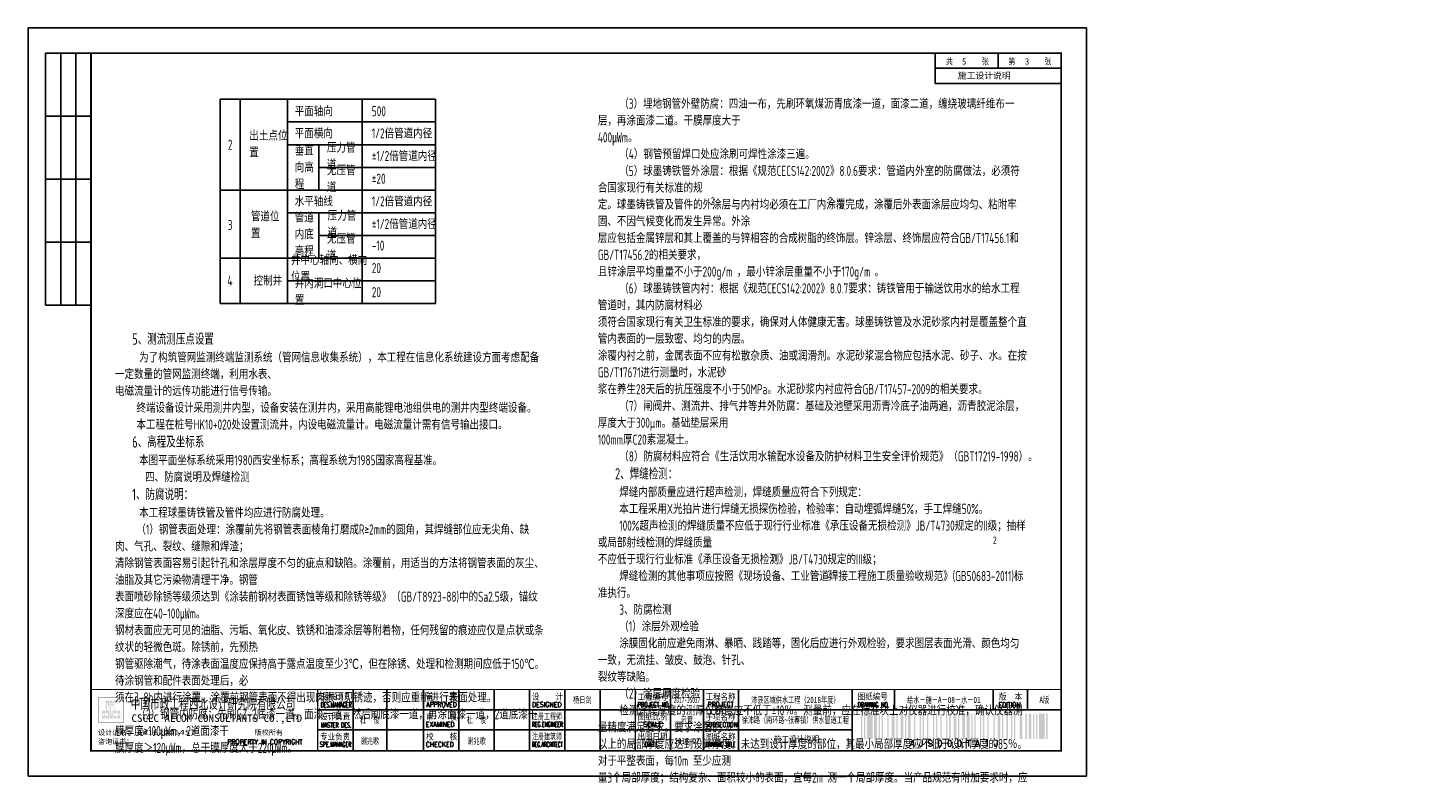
# Paper-space layout 'Layout1' of a CAD drawing. Extents: x 2184 to 6879, y -5477 to -3492.
# Tile 12 of 14: x 5226 to 5782, y -4938 to -4641. Entities that reach past the tile are written whole.
import ezdxf
from ezdxf.enums import TextEntityAlignment as Align

# ---------------------------------------------------------------- set-up
doc = ezdxf.new("R2010")
doc.units = 0
doc.layers.get('0').update_dxf_attribs({"linetype": 'CONTINUOUS'})
doc.layers.add('GPSCOMMON', color=7, linetype='CONTINUOUS')
doc.layers.add('标注', color=7, linetype='CONTINUOUS')
doc.styles.add('gpshz', font='tssdeng.shx', dxfattribs={"width": 0.7, "height": 2.5, "bigfont": 'hztxt.shx'})
doc.styles.get("Standard").update_dxf_attribs({"font": 'rs.shx', "bigfont": 'hztxt.shx'})
doc.styles.add('图签', font='txt', dxfattribs={"width": 0.66})
doc.styles.add('图签 1', font='romanc.shx', dxfattribs={"width": 0.8})
doc.styles.add('图签1', font='romanc.shx', dxfattribs={"width": 0.8})
doc.styles.add('宋体', font='txt')

# ---------------------------------------------------------------- blocks, each defined once
blk = doc.blocks.new('*U28')
at = {"linetype": 'Continuous'}
h = blk.add_hatch(color=0, dxfattribs=at)
h.paths.add_polyline_path([(30.15, 24.21), (30.15, 23.67), (29.79, 23.67), (29.79, 25.06), (30.15, 25.06), (30.15, 24.58), (30.49, 24.58), (30.49, 25.94), (29.45, 25.94), (29.45, 22.84), (30.49, 22.84), (30.49, 24.21)])
h.paths.add_polyline_path([(30.83, 24.21), (30.83, 22.84), (32.1, 22.84), (32.1, 25.94), (31.17, 25.94), (31.17, 29.16), (31.76, 29.16), (31.76, 27.64), (32.1, 27.64), (32.1, 29.98), (30.83, 29.98), (30.83, 25.06), (31.76, 25.06), (31.76, 23.67), (31.17, 23.67), (31.17, 24.21)])
h.paths.add_polyline_path([(33.25, 25.94), (33.25, 23.67), (32.78, 23.67), (32.78, 29.16), (33.25, 29.16), (33.25, 27.64), (33.59, 27.64), (33.59, 29.98), (32.44, 29.98), (32.44, 22.84), (33.59, 22.84), (33.59, 25.94)])
h.paths.add_polyline_path([(35.22, 29.98), (33.93, 29.98), (33.93, 22.84), (35.22, 22.84), (35.22, 23.67), (34.27, 23.67), (34.27, 25.06), (35.22, 25.06), (35.22, 25.94), (34.27, 25.94), (34.27, 29.16), (35.22, 29.16)])
h.paths.add_polyline_path([(36.25, 24.21), (36.25, 23.67), (35.9, 23.67), (35.9, 25.06), (36.25, 25.06), (36.25, 24.58), (36.59, 24.58), (36.59, 25.94), (35.56, 25.94), (35.56, 22.84), (36.59, 22.84), (36.59, 24.21)])
at = {"color": 0}
for p, q in [((7, 287), (7, 187)), ((25, 287), (7, 287)), ((13, 287), (13, 187)), ((19, 287), (19, 187)), ((360, 275), (360, 287)), ((385, 281), (385, 287)), ((410, 275), (410, 287)), ((360, 281), (410, 281)), ((360, 275), (410, 275)), ((25, 262), (7, 262)), ((25, 237), (7, 237)), ((25, 212), (7, 212)), ((25, 187), (7, 187)), ((129, 10.34), (129, 34.34)), ((142.36, 10.34), (142.36, 34.34)), ((157, 10.34), (157, 34.34)), ((171, 10.34), (171, 34.34)), ((185, 10.34), (185, 34.34)), ((199, 10.34), (199, 34.34)), ((213, 10.34), (213, 34.34)), ((227, 10.34), (227, 34.34)), ((255, 10.34), (255, 34.34)), ((268, 10.34), (268, 34.34)), ((282, 10.34), (282, 34.34)), ((327, 34.34), (327, 26.34)), ((343.88, 34.34), (343.88, 26.34)), ((383.01, 26.34), (383.01, 34.34)), ((396.62, 26.34), (396.62, 34.34)), ((115, 26.34), (330, 26.34)), ((327, 26.34), (410, 26.34)), ((327, 10.34), (327, 26.34)), ((115, 18.34), (327, 18.34))]:
    blk.add_line(p, q, dxfattribs=at)
blk.add_lwpolyline([(0, 0), (420, 0), (420, 297), (0, 297)], close=True, dxfattribs=at)
for points, const_width in [([(410, 10), (410, 287), (25, 287), (25, 10), (410, 10)], 0.75), ([(25, 34.34), (410, 34.34)], 0.5), ([(115, 10.34), (115, 34.34)], 0.5), ([(241, 10.34), (241, 34.34)], 0.5), ([(327, 10.34), (327, 26.34)], 0.35), ([(327, 26.34), (410, 26.34)], 0.35)]:
    blk.add_lwpolyline(points, dxfattribs=dict(at, const_width=const_width))
at = {"color": 0, "linetype": 'Continuous', "const_width": 0.107}
blk.add_lwpolyline([(28, 21.34), (38, 21.34), (38, 31.34), (28, 31.34)], close=True, dxfattribs=at)
at = {"color": 0}
for points in [[(330.54, 14.73), (330.54, 24.73), (331.09, 14.73), (331.09, 24.73)], [(331.74, 14.73), (331.74, 24.73), (332.29, 14.73), (332.29, 24.73)], [(332.94, 14.73), (332.94, 24.73), (335.14, 14.73), (335.14, 24.73)], [(335.79, 14.73), (335.79, 24.73), (336.89, 14.73), (336.89, 24.73)], [(337.54, 14.73), (337.54, 24.73), (338.09, 14.73), (338.09, 24.73)], [(338.74, 14.73), (338.74, 24.73), (339.29, 14.73), (339.29, 24.73)], [(341.04, 14.73), (341.04, 24.73), (341.59, 14.73), (341.59, 24.73)], [(342.79, 14.73), (342.79, 24.73), (343.89, 14.73), (343.89, 24.73)], [(344.54, 14.73), (344.54, 24.73), (345.09, 14.73), (345.09, 24.73)], [(346.29, 14.73), (346.29, 24.73), (347.39, 14.73), (347.39, 24.73)], [(348.04, 14.73), (348.04, 24.73), (348.59, 14.73), (348.59, 24.73)], [(349.24, 14.73), (349.24, 24.73), (350.34, 14.73), (350.34, 24.73)], [(351.54, 14.73), (351.54, 24.73), (352.09, 14.73), (352.09, 24.73)], [(353.84, 14.73), (353.84, 24.73), (354.39, 14.73), (354.39, 24.73)], [(355.04, 14.73), (355.04, 24.73), (355.59, 14.73), (355.59, 24.73)], [(356.79, 14.73), (356.79, 24.73), (357.34, 14.73), (357.34, 24.73)], [(359.09, 14.73), (359.09, 24.73), (359.64, 14.73), (359.64, 24.73)], [(360.29, 14.73), (360.29, 24.73), (360.84, 14.73), (360.84, 24.73)], [(362.04, 14.73), (362.04, 24.73), (362.59, 14.73), (362.59, 24.73)], [(364.34, 14.73), (364.34, 24.73), (364.89, 14.73), (364.89, 24.73)], [(365.54, 14.73), (365.54, 24.73), (366.09, 14.73), (366.09, 24.73)], [(367.29, 14.73), (367.29, 24.73), (368.39, 14.73), (368.39, 24.73)], [(369.04, 14.73), (369.04, 24.73), (369.59, 14.73), (369.59, 24.73)], [(370.79, 14.73), (370.79, 24.73), (371.89, 14.73), (371.89, 24.73)], [(372.54, 14.73), (372.54, 24.73), (373.64, 14.73), (373.64, 24.73)], [(374.29, 14.73), (374.29, 24.73), (374.84, 14.73), (374.84, 24.73)], [(375.49, 14.73), (375.49, 24.73), (376.04, 14.73), (376.04, 24.73)], [(377.79, 14.73), (377.79, 24.73), (378.34, 14.73), (378.34, 24.73)], [(378.99, 14.73), (378.99, 24.73), (379.54, 14.73), (379.54, 24.73)], [(380.74, 14.73), (380.74, 24.73), (381.29, 14.73), (381.29, 24.73)], [(383.04, 14.73), (383.04, 24.73), (383.59, 14.73), (383.59, 24.73)], [(384.79, 14.73), (384.79, 24.73), (385.89, 14.73), (385.89, 24.73)], [(386.54, 14.73), (386.54, 24.73), (387.09, 14.73), (387.09, 24.73)], [(388.29, 14.73), (388.29, 24.73), (388.84, 14.73), (388.84, 24.73)], [(390.04, 14.73), (390.04, 24.73), (390.59, 14.73), (390.59, 24.73)], [(391.24, 14.73), (391.24, 24.73), (391.79, 14.73), (391.79, 24.73)], [(393.54, 14.73), (393.54, 24.73), (394.64, 14.73), (394.64, 24.73)], [(395.84, 14.73), (395.84, 24.73), (396.39, 14.73), (396.39, 24.73)], [(397.04, 14.73), (397.04, 24.73), (398.14, 14.73), (398.14, 24.73)], [(398.79, 14.73), (398.79, 24.73), (399.34, 14.73), (399.34, 24.73)], [(399.99, 14.73), (399.99, 24.73), (400.54, 14.73), (400.54, 24.73)], [(401.19, 14.73), (401.19, 24.73), (403.39, 14.73), (403.39, 24.73)], [(404.04, 14.73), (404.04, 24.73), (404.59, 14.73), (404.59, 24.73)], [(404.59, 14.73), (404.59, 24.73), (404.59, 14.73), (404.59, 24.73)], [(404.59, 14.73), (404.59, 24.73), (404.59, 14.73), (404.59, 24.73)], [(404.59, 14.73), (404.59, 24.73), (404.59, 14.73), (404.59, 24.73)], [(404.59, 14.73), (404.59, 24.73), (404.59, 14.73), (404.59, 24.73)], [(404.59, 14.73), (404.59, 24.73), (404.59, 14.73), (404.59, 24.73)], [(404.59, 14.73), (404.59, 24.73), (404.59, 14.73), (404.59, 24.73)], [(404.59, 14.73), (404.59, 24.73), (404.59, 14.73), (404.59, 24.73)], [(404.59, 14.73), (404.59, 24.73), (404.59, 14.73), (404.59, 24.73)], [(404.59, 14.73), (404.59, 24.73), (404.59, 14.73), (404.59, 24.73)], [(404.59, 14.73), (404.59, 24.73), (404.59, 14.73), (404.59, 24.73)], [(404.59, 14.73), (404.59, 24.73), (404.59, 14.73), (404.59, 24.73)], [(404.59, 14.73), (404.59, 24.73), (404.59, 14.73), (404.59, 24.73)], [(404.59, 14.73), (404.59, 24.73), (404.59, 14.73), (404.59, 24.73)], [(404.59, 14.73), (404.59, 24.73), (404.59, 14.73), (404.59, 24.73)], [(404.59, 14.73), (404.59, 24.73), (404.59, 14.73), (404.59, 24.73)], [(404.59, 14.73), (404.59, 24.73), (404.59, 14.73), (404.59, 24.73)], [(404.59, 14.73), (404.59, 24.73), (404.59, 14.73), (404.59, 24.73)]]:
    blk.add_solid(points, dxfattribs=at)
at = {"color": 0, "linetype": 'Continuous'}
for s, height, style, width, p in [('共       张', 2.5, '图签', 0.8, (364.26, 282.49)), ('第       张', 2.5, '图签', 0.8, (389.04, 282.49)), ('中国市政工程西北设计研究院有限公司', 4, '图签', 0.74, (40.74, 26.71)), ('设计总负责', 2.5, '图签', 0.67, (115.98, 30.39)), ('DES.MANAGER', 2, '图签1', 0.55, (116.1, 27.26)), ('APPROVED', 2, '图签 1', 0.75, (158.02, 27.38)), ('审    定', 2.5, '图签', 0.85, (157.92, 30.22)), ('设    计', 2.5, '图签', 0.85, (199.94, 30.25)), ('DESIGNED', 2, '图签 1', 0.78, (199.99, 27.38)), ('PROJECT NO.', 2, '图签 1', 0.6, (241.93, 27.38)), ('工程编号', 2.5, '图签', 0.85, (241.94, 30.2)), ('工程名称', 2.5, '图签', 0.85, (268.91, 30.22)), ('PROJECT', 2, '图签 1', 0.8, (269.68, 27.39)), ('DRAWING NO.', 2, '图签 1', 0.59, (329.18, 27.29)), ('图纸编号', 2.5, '图签', 0.85, (329.28, 30.36)), ('EDITION', 2, '图签 1', 0.75, (385.15, 27.26)), ('版  本', 2.5, '图签', 0.85, (385.33, 30.27)), ('CSCEC AECOM CONSULTANTS CO.,LTD', 3, '图签', 1.07, (41.06, 21.47)), ('设计负责', 2.5, '图签', 0.85, (115.98, 22.4)), ('审    核', 2.5, '图签', 0.85, (157.92, 22.21)), ('注册工程师', 2.5, '图签', 0.68, (200, 22.38)), ('图纸比例', 2.5, '图签', 0.85, (241.94, 22.31)), ('子项名称', 2.5, '图签', 0.85, (268.88, 22.24)), ('专业负责', 2.5, '图签', 0.85, (115.95, 14.38)), ('MASTER DES.', 2, '图签1', 0.57, (116.21, 19.2)), ('校    核', 2.5, '图签', 0.85, (158, 14.42)), ('EXAMINED', 2, '图签 1', 0.79, (157.88, 19.46)), ('注册建筑师', 2.5, '图签', 0.68, (200.02, 14.45)), ('REG.ENGINEER', 2, '图签 1', 0.53, (199.98, 19.5)), ('出图日期', 2.5, '图签', 0.85, (241.87, 14.4)), ('SCALE', 2, '图签 1', 0.8, (244.22, 19.48)), ('SUBSECTION', 2, '图签 1', 0.64, (268.76, 19.39)), ('图纸名称', 2.5, '图签', 0.85, (268.91, 14.33)), ('PROPERTY IN COPYRIGHT', 2, '图签 1', 0.8, (79.11, 12.55)), ('SPE.MANAGER', 2, '图签 1', 0.56, (115.81, 11.53)), ('CHECKED', 2, '图签 1', 0.85, (157.85, 11.55)), ('REG.ARCHITECT', 2, '图签 1', 0.5, (199.98, 11.52)), ('DATE', 2, '图签 1', 0.8, (244.61, 11.52)), ('DRAWING TITLE', 2, '图签 1', 0.5, (268.86, 11.53))]:
    blk.add_text(s, height=height, dxfattribs=dict(at, style=style, width=width)).set_placement(p)
at = {"color": 0, "linetype": 'Continuous', "style": '图签'}
for s, p in [('设计证书：', (27.85, 16.24)), ('版权所有', (89.96, 16.29)), ('咨询证书：', (27.76, 12.7))]:
    blk.add_text(s, height=2, dxfattribs=at).set_placement(p)
at = {"color": 0}
blk.add_text('A J S 0 0 0 T A 1 J ', height=2.5, dxfattribs=at).set_placement((368.31, 14.23), align=Align.TOP_CENTER)
at = {"color": 0, "linetype": 'Continuous', "style": '图签', "flags": 8}
for tag, width, p, p2 in [('设计总负责', 0.611046, (130.25, 28.99), (141.11, 28.99)), ('工程名称', 2.988281, (283.25, 28.99), (325.75, 28.99)), ('图纸编号', 2.575163, (345.13, 28.99), (381.76, 28.99)), ('子项名称', 2.988281, (283.25, 20.99), (325.75, 20.99))]:
    blk.add_attdef(tag, text='', height=2.5, dxfattribs=dict(at, width=width)).set_placement(p, p2, align=Align.FIT)
at = {"color": 0, "linetype": 'Continuous', "ltscale": 0.055, "style": '图签', "flags": 8}
for tag, width, p, p2 in [('审定', 1.617188, (172.25, 28.99), (183.75, 28.99)), ('设计', 1.617188, (214.25, 28.99), (225.75, 28.99)), ('工程编号', 0.738284, (256.25, 28.99), (266.75, 28.99)), ('版本', 1.530605, (397.87, 28.99), (408.75, 28.99)), ('设计负责', 0.763807, (130.25, 20.99), (141.11, 20.99)), ('审核', 1.617188, (172.25, 20.99), (183.75, 20.99)), ('注册工程师', 0.646875, (214.25, 20.99), (225.75, 20.99)), ('图纸比例', 0.738284, (256.25, 20.99), (266.75, 20.99)), ('专业负责', 0.763807, (130.25, 12.65), (141.11, 12.65)), ('校核', 1.617188, (172.25, 12.65), (183.75, 12.65)), ('注册建筑师', 0.646875, (214.25, 12.65), (225.75, 12.65)), ('出图日期', 0.738284, (256.25, 12.65), (266.75, 12.65))]:
    blk.add_attdef(tag, text='', height=2.5, dxfattribs=dict(at, width=width)).set_placement(p, p2, align=Align.FIT)
at = {"color": 0, "linetype": 'Continuous', "style": '图签'}
for tag, p, width in [('设计证书', (43.26, 16.37), 1.55), ('咨询证书', (43.26, 12.88), 0.9)]:
    blk.add_attdef(tag, p, '', height=2, dxfattribs=dict(at, width=width))
at = {"color": 0, "linetype": 'Continuous', "style": '图签', "width": 0.85}
for tag, height, p in [('图纸名称_2_1', 2.2, (305.02, 15.12)), ('图纸名称_1_1', 2.5, (305.02, 13.35)), ('图纸名称_2_2', 2.2, (305.02, 11.51))]:
    blk.add_attdef(tag, text='', height=height, dxfattribs=at).set_placement(p, align=Align.CENTER)
blk = doc.blocks.new('20180504.1559522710')
at = {"color": 0}
blk.add_line((5611.19, -4656.85), (5611.19, -4650.85), dxfattribs=at)
at = {"layer": 'GPSCOMMON'}
for p, q in [((5302.48, -4669.18), (5314.33, -4669.18)), ((5302.48, -4669.18), (5302.48, -4689.53)), ((5310.38, -4669.18), (5310.38, -4750.18)), ((5314.33, -4669.18), (5329.17, -4669.18)), ((5329.17, -4669.18), (5358.81, -4669.18)), ((5329.17, -4669.18), (5329.17, -4689.53)), ((5358.81, -4669.18), (5387.93, -4669.18)), ((5358.81, -4669.18), (5358.81, -4689.53)), ((5387.93, -4669.18), (5387.93, -4750.18)), ((5302.48, -4678.18), (5302.48, -4687.18)), ((5329.17, -4678.18), (5336.13, -4678.18)), ((5329.17, -4678.18), (5329.17, -4687.18)), ((5336.13, -4678.18), (5358.81, -4678.18)), ((5358.81, -4678.18), (5387.93, -4678.18)), ((5358.81, -4678.18), (5358.81, -4687.18)), ((5302.48, -4687.18), (5302.48, -4696.18)), ((5329.17, -4687.18), (5336.13, -4687.18)), ((5329.17, -4687.18), (5329.17, -4696.18)), ((5336.13, -4687.18), (5358.81, -4687.18)), ((5341.54, -4687.18), (5341.54, -4696.18)), ((5358.81, -4687.18), (5387.93, -4687.18)), ((5358.81, -4687.18), (5358.81, -4696.18)), ((5302.48, -4696.18), (5302.48, -4705.18)), ((5329.17, -4696.18), (5329.17, -4705.18)), ((5341.54, -4696.18), (5358.81, -4696.18)), ((5341.54, -4696.18), (5341.54, -4705.18)), ((5358.81, -4696.18), (5387.93, -4696.18)), ((5358.81, -4696.18), (5358.81, -4705.18)), ((5302.48, -4705.18), (5314.33, -4705.18)), ((5302.48, -4705.18), (5302.48, -4714.18)), ((5314.33, -4705.18), (5329.17, -4705.18)), ((5329.17, -4705.18), (5336.13, -4705.18)), ((5329.17, -4705.18), (5329.17, -4714.18)), ((5336.13, -4705.18), (5358.81, -4705.18)), ((5358.81, -4705.18), (5387.93, -4705.18)), ((5358.81, -4705.18), (5358.81, -4714.18)), ((5302.48, -4714.18), (5302.48, -4723.18)), ((5329.17, -4714.18), (5336.13, -4714.18)), ((5329.17, -4714.18), (5329.17, -4723.18)), ((5336.13, -4714.18), (5358.81, -4714.18)), ((5341.54, -4714.18), (5341.54, -4723.18)), ((5358.81, -4714.18), (5387.93, -4714.18)), ((5358.81, -4714.18), (5358.81, -4723.18)), ((5302.48, -4723.18), (5302.48, -4732.18)), ((5329.17, -4723.18), (5329.17, -4732.18)), ((5341.54, -4723.18), (5358.81, -4723.18)), ((5341.54, -4723.18), (5341.54, -4732.18)), ((5358.81, -4723.18), (5387.93, -4723.18)), ((5358.81, -4723.18), (5358.81, -4732.18)), ((5302.48, -4732.18), (5314.33, -4732.18)), ((5302.48, -4732.18), (5302.48, -4741.18)), ((5314.33, -4732.18), (5329.17, -4732.18)), ((5329.17, -4732.18), (5336.13, -4732.18)), ((5329.17, -4732.18), (5329.17, -4741.18)), ((5336.13, -4732.18), (5358.81, -4732.18)), ((5358.81, -4732.18), (5377.06, -4732.18)), ((5358.81, -4732.18), (5358.81, -4741.18)), ((5358.81, -4732.18), (5387.93, -4732.18)), ((5302.48, -4741.18), (5302.48, -4750.18)), ((5329.17, -4741.18), (5336.13, -4741.18)), ((5329.17, -4741.18), (5329.17, -4750.18)), ((5336.13, -4741.18), (5358.81, -4741.18)), ((5358.81, -4741.18), (5387.93, -4741.18)), ((5358.81, -4741.18), (5358.81, -4750.18)), ((5358.81, -4741.18), (5387.93, -4741.18)), ((5302.48, -4750.18), (5387.93, -4750.18))]:
    blk.add_line(p, q, dxfattribs=at)
ref = blk.add_blockref('*U28', (5226.19, -4937.85))
ref.add_attrib('版本', 'A版', dxfattribs={"color": 0, "height": 2.5, "style": '图签', "width": 0.7, "flags": 8}).set_placement((5629.49, -4908.86), align=Align.CENTER)
ref.add_attrib('图纸编号', '给水－施－A－08－水－01', dxfattribs={"color": 0, "height": 2.5, "style": '图签', "width": 0.7, "flags": 8}).set_placement((5589.63, -4908.86), align=Align.CENTER)
ref.add_attrib('子项名称', '徐沛路（南环路~张寨镇）供水管道工程', dxfattribs={"color": 0, "height": 2.5, "style": '图签', "width": 0.679241, "flags": 8}).set_placement((5509.44, -4916.86), (5551.94, -4916.86), align=Align.FIT)
ref.add_attrib('工程名称', '沛县区域供水工程（2018年度）', dxfattribs={"color": 0, "height": 2.5, "style": '图签', "width": 0.7, "flags": 8}).set_placement((5530.69, -4908.86), align=Align.CENTER)
ref.add_attrib('出图日期', '2018-02', dxfattribs={"color": 0, "height": 2.5, "style": '图签', "width": 0.7, "flags": 8}).set_placement((5487.69, -4925.2), align=Align.CENTER)
ref.add_attrib('图纸比例', '示意', dxfattribs={"color": 0, "height": 2.5, "style": '图签', "width": 0.7, "flags": 8}).set_placement((5487.69, -4916.86), align=Align.CENTER)
ref.add_attrib('工程编号', '2017-JS037', dxfattribs={"color": 0, "height": 2.5, "style": '图签', "width": 0.587346, "flags": 8}).set_placement((5482.44, -4908.86), (5492.94, -4908.86), align=Align.FIT)
ref.add_attrib('设计', '杨日剑', dxfattribs={"color": 0, "height": 2.5, "style": '图签', "width": 0.7, "flags": 8}).set_placement((5446.19, -4908.86), align=Align.CENTER)
ref.add_attrib('校核', '谢兆歌', dxfattribs={"color": 0, "height": 2.5, "style": '图签', "width": 0.7, "flags": 8}).set_placement((5404.19, -4925.2), align=Align.CENTER)
ref.add_attrib('审核', '杜  俊', dxfattribs={"color": 0, "height": 2.5, "style": '图签', "width": 0.7, "flags": 8}).set_placement((5404.19, -4916.86), align=Align.CENTER)
ref.add_attrib('专业负责', '谢兆歌', dxfattribs={"color": 0, "height": 2.5, "style": '图签', "width": 0.7, "flags": 8}).set_placement((5361.87, -4925.2), align=Align.CENTER)
ref.add_attrib('设计负责', '杜  俊', dxfattribs={"color": 0, "height": 2.5, "style": '图签', "width": 0.7, "flags": 8}).set_placement((5361.87, -4916.86), align=Align.CENTER)
ref.add_attrib('设计证书', 'AW162001457', (5269.44, -4921.48), dxfattribs={"color": 0, "height": 2, "style": '图签', "width": 1.55})
ref.add_attrib('图纸名称_1_1', '施工设计说明', dxfattribs={"color": 0, "height": 2.5, "style": '图签', "width": 0.85}).set_placement((5531.21, -4924.5), align=Align.CENTER)
at = {"style": '宋体'}
for s, p in [('5', (5596.83, -4655.38)), ('3', (5621.83, -4655.38))]:
    blk.add_text(s, height=2.5, dxfattribs=at).set_placement(p)
at = {"color": 7, "char_height": 4, "width": 170, "attachment_point": 1, "style": 'gpshz'}
for s, insert in [('     {\\H0.9996x;\\C256;（\\Ftssdeng|c0;3\\Ftssdeng,hztxt|c134;）埋地钢管外壁防腐：四油一布，先刷环氧煤沥青底漆一道，面漆二道，缠绕玻璃纤维布一层，再涂面漆二道。干膜厚度大于\\P\\Ftssdeng|c0;400\\Ftssdeng|c161;㎼m\\Ftssdeng,hztxt|c134;\\H0.9999x;。\\Ftssdeng|c134;\\P     \\Ftssdeng,hztxt|c134;（\\Ftssdeng|c0;4\\Ftssdeng,hztxt|c134;）钢管预留焊口处应涂刷可焊性涂漆三遍。\\Ftssdeng|c134;\\P     \\Ftssdeng,hztxt|c134;（\\Ftssdeng|c0;5\\Ftssdeng,hztxt|c134;）球墨铸铁管外涂层：根据《规范\\Ftssdeng|c0;CECS142:2002\\Ftssdeng,hztxt|c134;》\\Ftssdeng|c0;8.0.6\\Ftssdeng,hztxt|c134;要求：管道内外室的防腐做法，必须符合国家现行有关标准的规\\P定。球墨铸铁管及管件的外涂层与内衬均必须在工厂内涂覆完成，涂覆后外表面涂层应均匀、粘附牢固、不因气候变化而发生异常。外涂\\P层应包括金属锌层和其上覆盖的与锌相容的合成树脂的终饰层。锌涂层、终饰层应符合\\Ftssdeng|c0;GB/T17456.1\\Ftssdeng,hztxt|c134;和\\Ftssdeng|c0;GB/T17456.2\\Ftssdeng,hztxt|c134;的相关要求，\\P且锌涂层平均重量不小于\\Ftssdeng|c0;200g/m\\Ftssdeng|c134; \\Ftssdeng,hztxt|c134;，最小锌涂层重量不小于\\Ftssdeng|c0;170g/m\\Ftssdeng|c134; \\Ftssdeng,hztxt|c134;。\\Ftssdeng|c134;\\P     \\Ftssdeng,hztxt|c134;（\\Ftssdeng|c0;6\\Ftssdeng,hztxt|c134;）球墨铸铁管内衬：根据《规范\\Ftssdeng|c0;CECS142:2002\\Ftssdeng,hztxt|c134;》\\Ftssdeng|c0;8.0.7\\Ftssdeng,hztxt|c134;要求：铸铁管用于输送饮用水的给水工程管道时，其内防腐材料必\\P须符合国家现行有\\H1.001x;关卫生标准的要求，确保对人体健康无害。球墨铸铁管及水泥砂浆内衬是覆盖整个直管内表面的一层致密、均匀的内层。\\P涂覆内衬之前，金属表面不应有松散杂质、油或润滑剂。水泥砂浆混合物应包括水泥、砂子、水。在按\\Ftssdeng|c0;GB/T17671\\Ftssdeng,hztxt|c134;进行测量时，水泥砂\\P浆在养生\\Ftssdeng|c0;28\\Ftssdeng,hztxt|c134;天后的抗压强度不小于\\Ftssdeng|c0;50MPa\\Ftssdeng,hztxt|c134;。水泥砂浆内衬应符合\\Ftssdeng|c0;GB/T17457-2009\\Ftssdeng,hztxt|c134;的相关要求。\\Ftssdeng|c134;\\P     \\Ftssdeng,hztxt|c134;\\C1;（7）闸阀井、测流井、排气井等井外防腐：基础及池壁采用沥青冷底子油两遍，沥青胶泥涂层，厚度大于300μm。基础垫层采用\\P100mm厚C20素混凝土。\\P     \\C256;（\\Ftssdeng|c0;8\\Ftssdeng,hztxt|c134;）防腐材料应符合《生活饮用水输配水设备及防护材料卫生安全评价规范》（\\Ftssdeng|c0;GBT17219-1998\\Ftssdeng,hztxt|c134;）。\\P    \\Ftssdeng|c134;\\H1.124x;2\\Ftssdeng,hztxt|c134;、焊缝检测：\\Ftssdeng|c134;\\H0.8893x;\\P     \\Ftssdeng,hztxt|c134;焊缝内部质量应进行超声检测，焊缝质量应符合下列规定：\\Ftssdeng|c134;\\P     \\Ftssdeng,hztxt|c134;本工程采用\\Ftssdeng|c0;X\\Ftssdeng,hztxt|c134;光拍片进行焊缝无损探伤检验，检验率：自动埋弧焊缝\\Ftssdeng|c0;5%\\Ftssdeng,hztxt|c134;，手工焊缝\\Ftssdeng|c0;50%\\Ftssdeng,hztxt|c134;。\\Ftssdeng|c134;\\P     \\Ftssdeng|c0;100%\\Ftssdeng,hztxt|c134;超声检测的焊缝质量不应低于现行行业标准《承压设备无损检测》\\Ftssdeng|c0;JB/T4730\\Ftssdeng,hztxt|c134;规定的\\Ftssdeng|c0;II\\Ftssdeng,hztxt|c134;级；抽样或局部射线检测的焊缝质量\\P不应低于现行行业标准《承压设备无损检测》\\Ftssdeng|c0;JB/T4730\\Ftssdeng,hztxt|c134;规定的\\Ftssdeng|c0;III\\Ftssdeng,hztxt|c134;级；\\Ftssdeng|c134;\\P     \\Ftssdeng,hztxt|c134;焊缝检测的其他事项应按照《现场设备、工业管道焊接工程施工质量验收规范》\\Ftssdeng|c0;(GB50683-2011)\\Ftssdeng,hztxt|c134;标准执行。\\Ftssdeng|c134;\\P     3\\Ftssdeng,hztxt|c134;、防腐检测\\Ftssdeng|c134;\\P     \\Ftssdeng,hztxt|c134;（\\Ftssdeng|c0;1\\Ftssdeng,hztxt|c134;）涂层外观检验\\Ftssdeng|c134;\\P     \\Ftssdeng,hztxt|c134;涂膜固化前应避免雨淋、暴晒、践踏等，固化后应进行外观检验，要求图层表面光滑、颜色均匀一致，无流挂、皱皮、鼓泡、针孔、\\P裂纹等缺陷。\\Ftssdeng|c134;\\P     \\Ftssdeng,hztxt|c134;（\\Ftssdeng|c0;2\\Ftssdeng,hztxt|c134;）涂层厚度检验\\Ftssdeng|c134;\\P     \\Ftssdeng,hztxt|c134;检测涂膜厚度的测厚仪精度应不低于\\Ftssdeng|c134;±\\Ftssdeng|c0;10\\Ftssdeng,hztxt|c134;％。测量前，应在标准块上对仪器进行校准，确认仪器测量精度满足要求。要求涂层\\Ftssdeng|c0;85\\Ftssdeng,hztxt|c134;％\\P以上的局部厚度应达到设计厚度，未达到设计厚度的部位，其最小局部厚度应不低于设计厚度的\\Ftssdeng|c0;85\\Ftssdeng,hztxt|c134;％。对于平整表面，每\\Ftssdeng|c0;10m\\fISOCPEUR|b0|i0|c0|p34; \\Ftssdeng,hztxt|c134;至少应测\\P量\\Ftssdeng|c0;3\\Ftssdeng,hztxt|c134;个局部厚度；结构复杂、面积较小的表面，宜每\\Ftssdeng|c0;2m\\Ftssdeng|c134; \\Ftssdeng,hztxt|c134;测一个局部厚度。当产品规范有附加要求时，应按产品规范执行。测量局部厚度\\P时应注意基准面检测分布的均匀性和代表性。用测厚仪测量时，应在\\Ftssdeng|c0;1dm\\Ftssdeng|c134; \\Ftssdeng,hztxt|c134;的基准面上作\\Ftssdeng|c0;3\\Ftssdeng,hztxt|c134;次测量，每次测量的位置应相距\\Ftssdeng|c0;25\\Ftssdeng,hztxt|c134;～\\Ftssdeng|c0;75mm\\Ftssdeng,hztxt|c134;，\\P取\\Ftssdeng|c0;3\\Ftssdeng,hztxt|c134;次测量值的算术平均值为该基准面的局部厚度。对于涂装前表面粗糙度大于\\Ftssdeng|c0;100m\\Ftssdeng,hztxt|c134;的涂膜进行测量时，其局部厚度应为\\Ftssdeng|c0;5\\Ftssdeng,hztxt|c134;次测量值的算\\P术平均值。\\Ftssdeng|c134;\\P     \\Ftssdeng,hztxt|c134;（\\Ftssdeng|c0;3\\Ftssdeng,hztxt|c134;）涂层附着力检验\\Ftssdeng|c134;\\P     \\Ftssdeng,hztxt|c134;当涂膜厚度大于\\Ftssdeng|c0;120\\Ftssdeng|c134;μm\\Ftssdeng,hztxt|c134;时，采用划叉法检验，具体方法是：用硬质刀具在涂膜上划两条夹角为\\Ftssdeng|c0;60°\\Ftssdeng,hztxt|c134;的切割线，切割线划透涂层至基\\P材（金属表面），用透明胶带粘牢划口部分，然后沿垂直方向快速撕起胶带，涂层应无剥落。}', (5452.33, -4668.93)), ('    {\\Ftssdeng|c134;\\H1.125x;\\C256;5\\Ftssdeng,hztxt|c134;、测流测压点设置\\Ftssdeng|c134;\\P     \\Ftssdeng,hztxt|c134;\\H0.8889x;为了构筑管网监测终端监测系统（管网信息收集系统），本工程在信息化系统建设方面考虑配备一定数量的管网监测终端，利用水表、\\P电磁流量计的远传功能进行信号传输。\\Ftssdeng|c134;\\P     \\Ftssdeng,hztxt|c134;终端设备设计采用测井内型，设备安装在测井内，采用高能锂电池组供电的测井内型终端设备。\\Ftssdeng|c134;\\P     \\Ftssdeng,hztxt|c134;\\C1;本工程在桩号\\Ftssdeng|c134;H\\Ftssdeng|c0;K\\Ftssdeng|c134;10\\Ftssdeng|c0;+0\\Ftssdeng|c134;20\\Ftssdeng,hztxt|c134;处设置测流井，内设电磁流量计。电磁流量计需有信号输出接口。\\Ftssdeng|c134;\\P    \\H1.125x;\\C256;6\\Ftssdeng,hztxt|c134;、高程及坐标系\\Ftssdeng|c134;\\P     \\Ftssdeng,hztxt|c134;\\H0.8889x;本图平面坐标系统采用\\Ftssdeng|c0;1980\\Ftssdeng,hztxt|c134;西安坐标系；高程系统为\\Ftssdeng|c0;1985\\Ftssdeng,hztxt|c134;国家高程基准。\\Ftssdeng|c134;\\P       \\Ftssdeng,hztxt|c134;四、防腐说明及焊缝检测\\Ftssdeng|c134;\\P    \\H1.125x;1\\Ftssdeng,hztxt|c134;、防腐说明：\\Ftssdeng|c134;\\P     \\Ftssdeng,hztxt|c134;\\H0.889x;本工程球墨铸铁管及管件均应进行防腐处理。\\Ftssdeng|c134;\\P     \\Ftssdeng,hztxt|c134;（\\Ftssdeng|c0;1\\Ftssdeng,hztxt|c134;）钢管表面处理：涂覆前先将钢管表面棱角打磨成\\Ftssdeng|c0;R\\Ftssdeng,hztxt|c134;≥\\Ftssdeng|c0;2mm\\Ftssdeng,hztxt|c134;的圆角，其焊缝部位应无尖角、缺肉、气孔、裂纹、缝隙和焊渣；\\P清除钢管表面容易引起针孔和涂层厚度不匀的疵点和缺陷。涂覆前，用适当的方法将钢管表面的灰尘、油脂及其它污染物清理干净。钢管\\P表面喷砂除锈等级须达到《涂装前钢材表面锈蚀等级和除锈等级》（\\Ftssdeng|c0;GB/T8923-88)\\Ftssdeng,hztxt|c134;中的\\Ftssdeng|c0;Sa2.5\\Ftssdeng,hztxt|c134;级，锚纹深度应在\\Ftssdeng|c161;40-100㎼m\\Ftssdeng,hztxt|c134;。\\P钢材表面应无可见的油脂、污垢、氧化皮、铁锈和油漆涂层等附着物，任何残留的痕迹应仅是点状或条纹状的轻微色斑。除锈前，先预热\\P钢管驱除潮气，待涂表面温度应保持高于露点温度至少\\Ftssdeng|c0;3\\Ftssdeng,hztxt|c134;\\H0.9999x;℃，但在除锈、处理和检测期间应低于\\Ftssdeng|c0;150\\Ftssdeng,hztxt|c134;℃。待涂钢管和配件表面处理后，必\\P须在\\Ftssdeng|c0;3-8h\\Ftssdeng,hztxt|c134;内进行涂覆，涂覆前钢管表面不得出现肉眼可见锈迹，否则应重新进行表面处理。\\Ftssdeng|c134;\\P     \\Ftssdeng,hztxt|c134;（\\Ftssdeng|c0;2\\Ftssdeng,hztxt|c134;）钢管内防腐：先刷\\Ftssdeng|c0;GZ-2\\Ftssdeng,hztxt|c134;底漆一道，面漆一道，然后刷底漆一道，再涂面漆一道，\\Ftssdeng|c0;2\\Ftssdeng,hztxt|c134;道底漆干膜厚度\\H0.9999x;≥\\Ftssdeng|c0;100\\Ftssdeng|c161;㎼m\\Ftssdeng,hztxt|c134;\\H0.9999x;，\\Ftssdeng|c0;2\\Ftssdeng,hztxt|c134;道面漆干\\P膜厚度＞\\Ftssdeng|c0;120\\Ftssdeng|c161;㎼m\\Ftssdeng,hztxt|c134;\\H0.9999x;，总干膜厚度大于\\Ftssdeng|c0;220\\Ftssdeng|c161;㎼m\\Ftssdeng,hztxt|c134;\\H0.9999x;。}', (5260.72, -4762.12))]:
    blk.add_mtext(s, dxfattribs=dict(at, insert=insert))
at = {"layer": 'GPSCOMMON', "char_height": 4, "style": 'gpshz'}
for s, insert, width, attachment_point in [('{\\C256;平面轴向}', (5332.05, -4673.89), 19.6615, 4), ('{\\Ftssdeng|c0;\\C256;500}', (5362.63, -4673.89), 17.4037, 4), ('{\\C256;平面横向}', (5332.05, -4682.68), 19.6615, 4), ('{\\Ftssdeng|c0;\\C256;1/2\\Ftssdeng,hztxt|c134;倍管道内径}', (5362.63, -4682.68), 26.2764, 4), ('2', (5307.35, -4687.21), 7.0556, 6), ('出土点位置', (5314.01, -4686.9), 16.2801, 4), ('{\\C256;压力管道}', (5344.81, -4691.68), 12.7, 4), ('{\\Ftssdeng|c0;\\C256;±1/2\\Ftssdeng,hztxt|c134;倍管道内径}', (5362.63, -4691.68), 26.7569, 4), ('{\\C256;垂直向高程}', (5332.05, -4696.18), 9.0138, 4), ('{\\C256;无压管道}', (5344.81, -4700.68), 12.7, 4), ('{\\Ftssdeng|c0;±20}', (5362.63, -4700.68), 17.4037, 4), ('{\\C256;水平轴线}', (5332.05, -4709.68), 19.6615, 4), ('{\\Ftssdeng|c134;1/2}倍管道内径', (5362.63, -4709.68), 22.9561, 4), ('{\\C256;管道位置}', (5314.64, -4719.01), 11.7593, 4), ('{\\C256;压力管道}', (5345.11, -4718.68), 12.7, 4), ('{\\Ftssdeng|c0;±1/2}倍管道内径', (5362.63, -4718.68), 26.3253, 4), ('{\\Ftssdeng|c0;\\C256;3}', (5307.35, -4719.07), 7.0556, 6), ('{\\C256;管道内底高程}', (5332.05, -4722.75), 8.9149, 4), ('{\\C256;无压管道}', (5344.81, -4727.85), 12.7, 4), ('{\\Ftssdeng|c0;-10}', (5362.63, -4727.25), 17.4037, 4), ('{\\C256;控制井}', (5315.7, -4741.18), 11.7593, 4), ('{\\C256;井中心轴向、横向位置}', (5330.56, -4736.3), 33.0883, 4), ('{\\Ftssdeng|c0;20}', (5362.63, -4736.18), 17.4037, 4), ('{\\Ftssdeng|c0;\\C256;4}', (5307.35, -4741.18), 7.0556, 6), ('{\\C256;井内洞口中心位置}', (5332.05, -4745.56), 26.7567, 4), ('{\\Ftssdeng|c0;20}', (5362.63, -4745.73), 17.4037, 4)]:
    blk.add_mtext(s, dxfattribs=dict(at, insert=insert, width=width, attachment_point=attachment_point))
at = {"layer": 'GPSCOMMON', "color": 6, "char_height": 3, "width": 2.1188, "attachment_point": 4, "style": 'gpshz'}
for insert in [(5497.13, -4709.53), (5543.8, -4709.51), (5609.03, -4844.27), (5521.06, -4851.1), (5543.52, -4857.68)]:
    blk.add_mtext('{\\Ftssdeng|c134;2}', dxfattribs=dict(at, insert=insert))
at = {"layer": '标注', "color": 7, "lineweight": -3, "style": '宋体'}
blk.add_text('施工设计说明', height=2.5, dxfattribs=at).set_placement((5595.16, -4661))

psp = doc.layouts.get("Layout1")

# ---------------------------------------------------------------- block references
at = {"layer": 'GPSCOMMON'}
psp.add_blockref('20180504.1559522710', (0, 0), dxfattribs=at)

doc.saveas('drawing.dxf')
